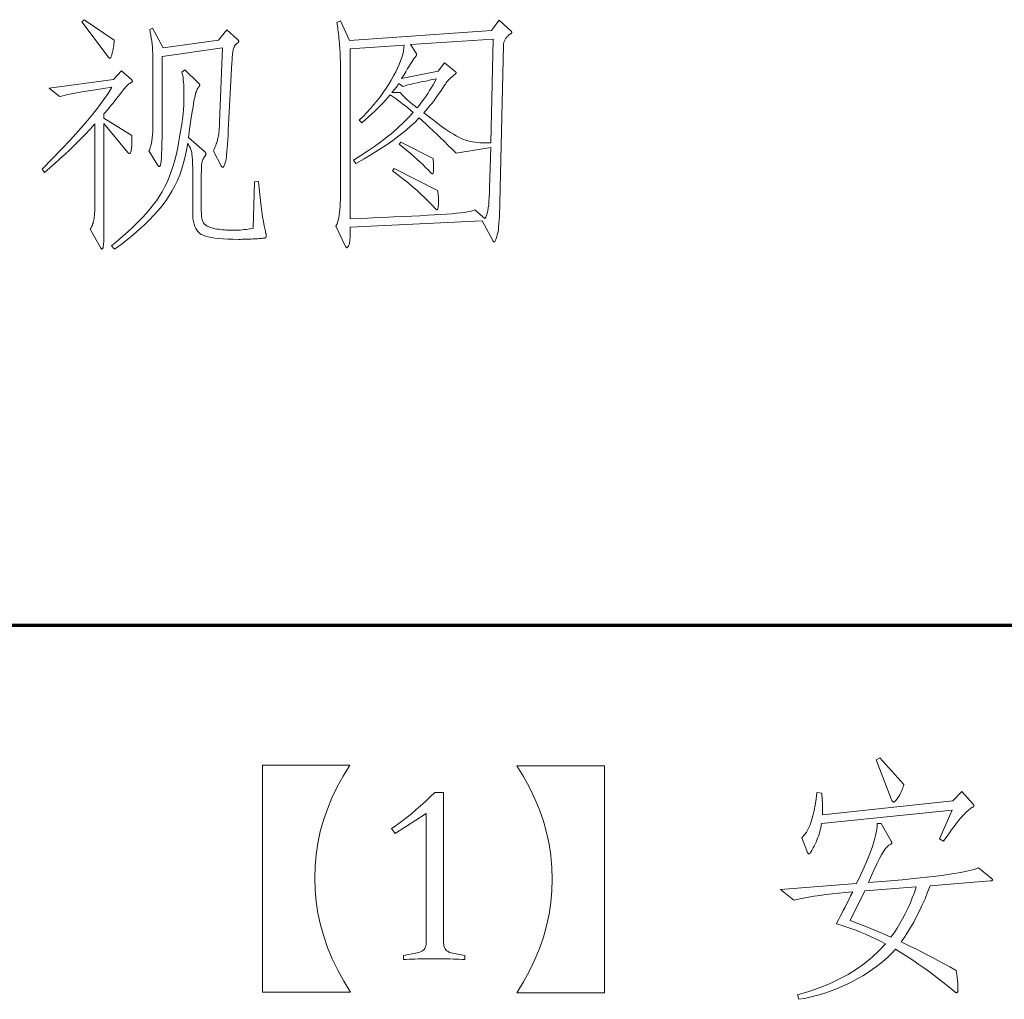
# Model space of a CAD drawing. Extents: x 0 to 1189, y 0 to 841.
# Tile 87 of 132: x 1013 to 1026, y 43 to 56. Entities that reach past the tile are written whole.
import ezdxf

# ---------------------------------------------------------------- set-up
doc = ezdxf.new("R2010")
doc.units = 0

msp = doc.modelspace()

# ---------------------------------------------------------------- linework, layer by layer
at = {"color": 5, "lineweight": 70}
msp.add_line((989, 48), (1114, 48), dxfattribs=at)
at = {"color": 7, "lineweight": 13}
for points in [[(1014.119, 55.752), (1014.119, 55.737), (1014.118, 55.722), (1014.117, 55.706), (1014.116, 55.69), (1014.114, 55.675), (1014.112, 55.659), (1014.109, 55.643), (1014.106, 55.627), (1014.102, 55.611), (1014.098, 55.594), (1014.094, 55.579), (1014.09, 55.565), (1014.087, 55.553), (1014.083, 55.542), (1014.08, 55.533), (1014.077, 55.526), (1014.074, 55.52), (1014.071, 55.516), (1014.068, 55.514), (1014.065, 55.513), (1014.063, 55.513), (1014.061, 55.514), (1014.058, 55.515), (1014.055, 55.516), (1014.053, 55.517), (1014.05, 55.519), (1014.048, 55.521), (1014.045, 55.524), (1014.042, 55.527), (1014.039, 55.53), (1013.693, 55.995), (1013.724, 56.023)], [(1019.222, 56.016), (1019.378, 55.87), (1019.38, 55.869), (1019.382, 55.867), (1019.384, 55.866), (1019.385, 55.864), (1019.386, 55.863), (1019.387, 55.861), (1019.388, 55.86), (1019.388, 55.858), (1019.389, 55.856), (1019.389, 55.855), (1019.388, 55.853), (1019.388, 55.851), (1019.387, 55.849), (1019.385, 55.847), (1019.383, 55.845), (1019.38, 55.842), (1019.377, 55.84), (1019.373, 55.837), (1019.369, 55.835), (1019.365, 55.832), (1019.36, 55.829), (1019.354, 55.825), (1019.349, 55.821), (1019.344, 55.817), (1019.338, 55.811), (1019.333, 55.805), (1019.327, 55.799), (1019.321, 55.792), (1019.315, 55.785), (1019.309, 55.777), (1019.303, 55.768), (1019.298, 55.76), (1019.293, 55.751), (1019.289, 55.742), (1019.286, 55.732), (1019.283, 55.723), (1019.281, 55.713), (1019.279, 55.703), (1019.278, 55.693), (1019.278, 55.683), (1019.229, 53.602), (1019.228, 53.535), (1019.226, 53.474), (1019.223, 53.418), (1019.22, 53.367), (1019.217, 53.321), (1019.213, 53.281), (1019.209, 53.245), (1019.205, 53.214), (1019.2, 53.188), (1019.195, 53.168), (1019.189, 53.151), (1019.184, 53.135), (1019.179, 53.122), (1019.175, 53.11), (1019.171, 53.1), (1019.167, 53.092), (1019.164, 53.086), (1019.161, 53.081), (1019.159, 53.079), (1019.156, 53.078), (1019.154, 53.078), (1019.152, 53.078), (1019.15, 53.079), (1019.148, 53.08), (1019.146, 53.082), (1019.144, 53.084), (1019.142, 53.086), (1019.14, 53.089), (1019.138, 53.092), (1019.135, 53.095), (1018.993, 53.359), (1017.248, 53.275), (1017.248, 53.236), (1017.248, 53.199), (1017.247, 53.166), (1017.245, 53.137), (1017.244, 53.111), (1017.241, 53.089), (1017.239, 53.07), (1017.236, 53.055), (1017.233, 53.043), (1017.229, 53.034), (1017.226, 53.028), (1017.222, 53.022), (1017.219, 53.018), (1017.216, 53.013), (1017.213, 53.01), (1017.21, 53.007), (1017.208, 53.004), (1017.205, 53.003), (1017.203, 53.002), (1017.201, 53.001), (1017.2, 53.002), (1017.198, 53.002), (1017.196, 53.003), (1017.195, 53.004), (1017.193, 53.006), (1017.192, 53.008), (1017.19, 53.01), (1017.189, 53.012), (1017.187, 53.015), (1017.186, 53.019), (1017.058, 53.286), (1017.069, 53.31), (1017.079, 53.336), (1017.088, 53.365), (1017.095, 53.397), (1017.102, 53.431), (1017.107, 53.467), (1017.111, 53.506), (1017.114, 53.547), (1017.116, 53.59), (1017.117, 53.636), (1017.117, 55.492), (1017.116, 55.504), (1017.116, 55.519), (1017.115, 55.535), (1017.114, 55.554), (1017.113, 55.575), (1017.112, 55.599), (1017.11, 55.624), (1017.108, 55.652), (1017.105, 55.682), (1017.103, 55.714), (1017.1, 55.747), (1017.097, 55.778), (1017.094, 55.808), (1017.091, 55.837), (1017.088, 55.865), (1017.085, 55.892), (1017.081, 55.917), (1017.078, 55.941), (1017.075, 55.963), (1017.071, 55.985), (1017.117, 56.006), (1017.238, 55.745), (1019.118, 55.881)], [(1015.611, 55.888), (1015.75, 55.766), (1015.754, 55.763), (1015.757, 55.759), (1015.76, 55.756), (1015.763, 55.753), (1015.765, 55.75), (1015.767, 55.747), (1015.769, 55.744), (1015.77, 55.742), (1015.77, 55.739), (1015.771, 55.737), (1015.77, 55.734), (1015.769, 55.731), (1015.768, 55.729), (1015.766, 55.725), (1015.763, 55.722), (1015.76, 55.718), (1015.756, 55.715), (1015.752, 55.711), (1015.747, 55.706), (1015.741, 55.702), (1015.735, 55.697), (1015.73, 55.692), (1015.725, 55.687), (1015.72, 55.681), (1015.716, 55.675), (1015.712, 55.668), (1015.708, 55.661), (1015.705, 55.654), (1015.702, 55.646), (1015.699, 55.638), (1015.697, 55.629), (1015.695, 55.617), (1015.693, 55.604), (1015.69, 55.588), (1015.689, 55.571), (1015.687, 55.552), (1015.685, 55.53), (1015.683, 55.507), (1015.682, 55.481), (1015.68, 55.454), (1015.632, 54.556), (1015.628, 54.489), (1015.625, 54.428), (1015.621, 54.372), (1015.617, 54.322), (1015.614, 54.278), (1015.61, 54.238), (1015.606, 54.205), (1015.602, 54.177), (1015.598, 54.154), (1015.594, 54.137), (1015.59, 54.124), (1015.586, 54.112), (1015.582, 54.101), (1015.578, 54.092), (1015.575, 54.084), (1015.572, 54.078), (1015.569, 54.073), (1015.566, 54.069), (1015.563, 54.067), (1015.561, 54.066), (1015.558, 54.067), (1015.556, 54.067), (1015.554, 54.068), (1015.551, 54.07), (1015.549, 54.072), (1015.547, 54.074), (1015.544, 54.077), (1015.542, 54.08), (1015.54, 54.083), (1015.538, 54.087), (1015.434, 54.281), (1015.441, 54.298), (1015.448, 54.314), (1015.455, 54.33), (1015.461, 54.346), (1015.467, 54.362), (1015.473, 54.377), (1015.478, 54.392), (1015.483, 54.407), (1015.487, 54.421), (1015.491, 54.436), (1015.495, 54.451), (1015.498, 54.468), (1015.502, 54.486), (1015.505, 54.507), (1015.507, 54.529), (1015.51, 54.553), (1015.512, 54.579), (1015.514, 54.606), (1015.516, 54.635), (1015.517, 54.667), (1015.555, 55.652), (1014.754, 55.537), (1014.754, 54.556), (1014.754, 54.465), (1014.753, 54.383), (1014.751, 54.311), (1014.749, 54.249), (1014.745, 54.196), (1014.742, 54.153), (1014.737, 54.12), (1014.732, 54.096), (1014.726, 54.082), (1014.719, 54.077), (1014.717, 54.077), (1014.714, 54.078), (1014.711, 54.079), (1014.708, 54.081), (1014.706, 54.083), (1014.703, 54.086), (1014.7, 54.089), (1014.697, 54.092), (1014.694, 54.096), (1014.692, 54.101), (1014.581, 54.285), (1014.591, 54.305), (1014.599, 54.329), (1014.607, 54.356), (1014.614, 54.386), (1014.62, 54.419), (1014.624, 54.456), (1014.628, 54.496), (1014.631, 54.539), (1014.632, 54.586), (1014.633, 54.635), (1014.633, 55.492), (1014.632, 55.534), (1014.631, 55.576), (1014.629, 55.617), (1014.626, 55.658), (1014.622, 55.699), (1014.618, 55.739), (1014.612, 55.778), (1014.606, 55.817), (1014.599, 55.856), (1014.591, 55.895), (1014.626, 55.912), (1014.771, 55.648), (1015.503, 55.752)], [(1019.142, 55.766), (1018.046, 55.693), (1018.119, 55.579), (1018.12, 55.576), (1018.122, 55.574), (1018.123, 55.571), (1018.124, 55.569), (1018.124, 55.567), (1018.125, 55.565), (1018.125, 55.563), (1018.126, 55.561), (1018.126, 55.56), (1018.126, 55.558), (1018.126, 55.557), (1018.126, 55.555), (1018.125, 55.553), (1018.124, 55.551), (1018.123, 55.549), (1018.122, 55.547), (1018.121, 55.545), (1018.119, 55.543), (1018.118, 55.54), (1018.116, 55.537), (1018.106, 55.526), (1018.095, 55.511), (1018.081, 55.492), (1018.066, 55.468), (1018.048, 55.441), (1018.028, 55.409), (1018.006, 55.374), (1017.982, 55.334), (1017.956, 55.29), (1017.928, 55.242), (1018.41, 55.34), (1018.494, 55.451), (1018.639, 55.336), (1018.641, 55.335), (1018.643, 55.333), (1018.645, 55.332), (1018.646, 55.33), (1018.647, 55.329), (1018.648, 55.327), (1018.649, 55.325), (1018.649, 55.324), (1018.65, 55.322), (1018.65, 55.32), (1018.65, 55.319), (1018.649, 55.317), (1018.649, 55.315), (1018.648, 55.313), (1018.646, 55.311), (1018.645, 55.309), (1018.643, 55.307), (1018.641, 55.305), (1018.639, 55.303), (1018.636, 55.301), (1018.618, 55.287), (1018.6, 55.272), (1018.584, 55.258), (1018.569, 55.243), (1018.554, 55.229), (1018.541, 55.214), (1018.529, 55.199), (1018.517, 55.185), (1018.507, 55.17), (1018.497, 55.156), (1018.469, 55.113), (1018.442, 55.071), (1018.414, 55.031), (1018.386, 54.992), (1018.358, 54.954), (1018.331, 54.918), (1018.303, 54.884), (1018.275, 54.85), (1018.247, 54.818), (1018.22, 54.788), (1018.407, 54.646), (1018.452, 54.612), (1018.495, 54.581), (1018.537, 54.553), (1018.576, 54.527), (1018.614, 54.504), (1018.651, 54.483), (1018.685, 54.465), (1018.718, 54.449), (1018.749, 54.436), (1018.778, 54.425), (1018.807, 54.417), (1018.837, 54.409), (1018.868, 54.403), (1018.899, 54.398), (1018.932, 54.394), (1018.965, 54.391), (1018.999, 54.39), (1019.035, 54.389), (1019.071, 54.39), (1019.108, 54.392)], [(1019.108, 54.33), (1018.65, 54.254), (1018.597, 54.306), (1018.545, 54.358), (1018.494, 54.408), (1018.443, 54.457), (1018.394, 54.504), (1018.346, 54.551), (1018.298, 54.595), (1018.251, 54.639), (1018.206, 54.681), (1018.161, 54.722), (1018.102, 54.662), (1018.037, 54.602), (1017.967, 54.542), (1017.891, 54.482), (1017.81, 54.422), (1017.724, 54.362), (1017.631, 54.301), (1017.534, 54.24), (1017.43, 54.179), (1017.321, 54.118), (1017.29, 54.163), (1017.386, 54.222), (1017.478, 54.281), (1017.567, 54.341), (1017.651, 54.403), (1017.732, 54.465), (1017.81, 54.529), (1017.883, 54.594), (1017.953, 54.66), (1018.019, 54.727), (1018.081, 54.795), (1018.045, 54.825), (1018.011, 54.853), (1017.978, 54.88), (1017.945, 54.905), (1017.914, 54.929), (1017.884, 54.952), (1017.856, 54.973), (1017.828, 54.992), (1017.801, 55.011), (1017.776, 55.027), (1017.746, 54.993), (1017.715, 54.958), (1017.682, 54.922), (1017.647, 54.886), (1017.611, 54.85), (1017.573, 54.812), (1017.532, 54.774), (1017.49, 54.735), (1017.447, 54.696), (1017.401, 54.656), (1017.366, 54.691), (1017.418, 54.742), (1017.468, 54.794), (1017.515, 54.847), (1017.561, 54.899), (1017.604, 54.952), (1017.646, 55.006), (1017.685, 55.06), (1017.723, 55.114), (1017.758, 55.168), (1017.791, 55.223), (1017.822, 55.278), (1017.85, 55.33), (1017.874, 55.381), (1017.896, 55.43), (1017.915, 55.477), (1017.93, 55.522), (1017.943, 55.566), (1017.953, 55.608), (1017.959, 55.648), (1017.963, 55.686), (1017.248, 55.638), (1017.248, 53.383), (1017.403, 53.39), (1017.55, 53.396), (1017.69, 53.403), (1017.821, 53.409), (1017.945, 53.415), (1018.061, 53.421), (1018.168, 53.426), (1018.269, 53.432), (1018.361, 53.437), (1018.445, 53.442), (1018.522, 53.447), (1018.592, 53.452), (1018.655, 53.458), (1018.711, 53.464), (1018.759, 53.47), (1018.801, 53.476), (1018.835, 53.483), (1018.863, 53.49), (1018.883, 53.497), (1018.896, 53.504), (1019.031, 53.39), (1019.042, 53.408), (1019.052, 53.43), (1019.06, 53.458), (1019.068, 53.49), (1019.075, 53.528), (1019.081, 53.57), (1019.085, 53.617), (1019.089, 53.67), (1019.092, 53.727), (1019.094, 53.789)], [(1014.355, 54.49), (1014.356, 54.479), (1014.356, 54.468), (1014.356, 54.456), (1014.356, 54.443), (1014.356, 54.429), (1014.356, 54.414), (1014.355, 54.399), (1014.354, 54.382), (1014.353, 54.364), (1014.352, 54.346), (1014.35, 54.327), (1014.348, 54.311), (1014.346, 54.297), (1014.344, 54.285), (1014.341, 54.274), (1014.338, 54.265), (1014.335, 54.259), (1014.332, 54.254), (1014.328, 54.251), (1014.324, 54.25), (1014.322, 54.25), (1014.32, 54.251), (1014.318, 54.251), (1014.316, 54.252), (1014.313, 54.254), (1014.311, 54.255), (1014.309, 54.257), (1014.307, 54.259), (1014.305, 54.261), (1014.303, 54.264), (1013.984, 54.649), (1013.984, 53.622), (1013.984, 53.522), (1013.984, 53.43), (1013.983, 53.348), (1013.983, 53.276), (1013.983, 53.213), (1013.982, 53.159), (1013.981, 53.115), (1013.981, 53.081), (1013.98, 53.055), (1013.979, 53.04), (1013.978, 53.029), (1013.976, 53.02), (1013.975, 53.011), (1013.973, 53.004), (1013.972, 52.998), (1013.97, 52.993), (1013.968, 52.989), (1013.966, 52.986), (1013.964, 52.985), (1013.961, 52.984), (1013.959, 52.984), (1013.957, 52.985), (1013.954, 52.986), (1013.952, 52.987), (1013.95, 52.989), (1013.947, 52.992), (1013.945, 52.994), (1013.943, 52.997), (1013.941, 53.001), (1013.939, 53.005), (1013.804, 53.248), (1013.81, 53.257), (1013.815, 53.267), (1013.821, 53.278), (1013.826, 53.289), (1013.831, 53.301), (1013.835, 53.314), (1013.84, 53.327), (1013.844, 53.341), (1013.847, 53.356), (1013.85, 53.371), (1013.853, 53.388), (1013.856, 53.408), (1013.858, 53.431), (1013.86, 53.457), (1013.862, 53.487), (1013.863, 53.519), (1013.865, 53.554), (1013.865, 53.592), (1013.866, 53.634), (1013.866, 53.678), (1013.866, 54.642), (1013.801, 54.572), (1013.736, 54.503), (1013.67, 54.436), (1013.604, 54.37), (1013.537, 54.305), (1013.47, 54.241), (1013.402, 54.179), (1013.334, 54.118), (1013.266, 54.059), (1013.196, 54), (1013.165, 54.042), (1013.299, 54.178), (1013.424, 54.308), (1013.54, 54.431), (1013.646, 54.549), (1013.744, 54.66), (1013.832, 54.766), (1013.911, 54.866), (1013.98, 54.959), (1014.04, 55.046), (1014.091, 55.128), (1013.977, 55.111), (1013.873, 55.095), (1013.778, 55.08), (1013.694, 55.066), (1013.62, 55.053), (1013.555, 55.041), (1013.501, 55.03), (1013.456, 55.02), (1013.422, 55.011), (1013.398, 55.003), (1013.259, 55.117), (1014.112, 55.229), (1014.216, 55.346), (1014.352, 55.225), (1014.354, 55.223), (1014.355, 55.221), (1014.357, 55.219), (1014.358, 55.217), (1014.359, 55.215), (1014.36, 55.213), (1014.361, 55.211), (1014.362, 55.209), (1014.362, 55.208), (1014.362, 55.206), (1014.362, 55.204), (1014.361, 55.202), (1014.36, 55.201), (1014.358, 55.199), (1014.356, 55.197), (1014.354, 55.195), (1014.351, 55.193), (1014.348, 55.191), (1014.344, 55.189), (1014.34, 55.187), (1014.335, 55.185), (1014.33, 55.182), (1014.326, 55.179), (1014.321, 55.176), (1014.316, 55.173), (1014.311, 55.169), (1014.306, 55.165), (1014.301, 55.16), (1014.296, 55.155), (1014.291, 55.15), (1014.285, 55.144), (1014.278, 55.136), (1014.27, 55.127), (1014.26, 55.115), (1014.249, 55.101), (1014.237, 55.086), (1014.223, 55.069), (1014.208, 55.05), (1014.192, 55.029), (1014.175, 55.006), (1014.157, 54.983), (1014.138, 54.959), (1014.12, 54.936), (1014.101, 54.913), (1014.082, 54.889), (1014.063, 54.866), (1014.043, 54.843), (1014.024, 54.82), (1014.004, 54.797), (1013.984, 54.774), (1013.984, 54.719)], [(1016.031, 53.879), (1016.039, 53.79), (1016.048, 53.705), (1016.057, 53.625), (1016.067, 53.549), (1016.077, 53.477), (1016.087, 53.411), (1016.097, 53.348), (1016.108, 53.291), (1016.12, 53.237), (1016.131, 53.189), (1016.132, 53.185), (1016.133, 53.181), (1016.133, 53.177), (1016.133, 53.173), (1016.134, 53.17), (1016.134, 53.166), (1016.134, 53.163), (1016.135, 53.16), (1016.135, 53.157), (1016.135, 53.154), (1016.135, 53.151), (1016.134, 53.149), (1016.134, 53.146), (1016.133, 53.144), (1016.132, 53.142), (1016.13, 53.14), (1016.129, 53.138), (1016.127, 53.136), (1016.125, 53.135), (1016.123, 53.133), (1016.119, 53.132), (1016.114, 53.13), (1016.107, 53.129), (1016.097, 53.128), (1016.086, 53.126), (1016.073, 53.125), (1016.058, 53.123), (1016.041, 53.122), (1016.022, 53.121), (1016.001, 53.119), (1015.979, 53.118), (1015.957, 53.117), (1015.934, 53.116), (1015.911, 53.115), (1015.888, 53.114), (1015.864, 53.113), (1015.841, 53.113), (1015.816, 53.113), (1015.792, 53.112), (1015.767, 53.112), (1015.693, 53.113), (1015.625, 53.115), (1015.562, 53.118), (1015.505, 53.123), (1015.453, 53.129), (1015.406, 53.136), (1015.365, 53.145), (1015.329, 53.155), (1015.298, 53.166), (1015.273, 53.178), (1015.251, 53.193), (1015.232, 53.211), (1015.215, 53.232), (1015.201, 53.256), (1015.188, 53.283), (1015.178, 53.314), (1015.17, 53.347), (1015.164, 53.384), (1015.161, 53.423), (1015.16, 53.466), (1015.16, 53.997), (1015.16, 54.033), (1015.16, 54.067), (1015.159, 54.098), (1015.158, 54.127), (1015.157, 54.154), (1015.156, 54.177), (1015.155, 54.199), (1015.153, 54.218), (1015.151, 54.234), (1015.15, 54.248), (1015.147, 54.261), (1015.144, 54.275), (1015.14, 54.288), (1015.136, 54.301), (1015.13, 54.315), (1015.125, 54.329), (1015.118, 54.343), (1015.111, 54.357), (1015.103, 54.371), (1015.094, 54.386), (1015.079, 54.296), (1015.061, 54.209), (1015.04, 54.126), (1015.016, 54.045), (1014.988, 53.967), (1014.958, 53.892), (1014.924, 53.82), (1014.886, 53.751), (1014.846, 53.684), (1014.803, 53.621), (1014.755, 53.558), (1014.703, 53.496), (1014.647, 53.433), (1014.586, 53.369), (1014.521, 53.305), (1014.451, 53.241), (1014.376, 53.177), (1014.298, 53.112), (1014.214, 53.046), (1014.126, 52.981), (1014.085, 53.026), (1014.162, 53.09), (1014.235, 53.153), (1014.304, 53.215), (1014.37, 53.276), (1014.431, 53.337), (1014.489, 53.396), (1014.542, 53.454), (1014.592, 53.512), (1014.638, 53.568), (1014.68, 53.624), (1014.718, 53.681), (1014.755, 53.74), (1014.789, 53.803), (1014.82, 53.869), (1014.85, 53.938), (1014.877, 54.01), (1014.902, 54.085), (1014.924, 54.163), (1014.944, 54.244), (1014.962, 54.328), (1014.978, 54.412), (1014.992, 54.492), (1015.005, 54.568), (1015.016, 54.64), (1015.025, 54.709), (1015.032, 54.773), (1015.038, 54.834), (1015.042, 54.891), (1015.045, 54.944), (1015.045, 54.993), (1015.045, 55.038), (1015.044, 55.082), (1015.043, 55.122), (1015.041, 55.16), (1015.039, 55.195), (1015.035, 55.227), (1015.032, 55.257), (1015.028, 55.283), (1015.023, 55.308), (1015.018, 55.329), (1015.056, 55.36), (1015.233, 55.187), (1015.237, 55.183), (1015.24, 55.18), (1015.243, 55.177), (1015.246, 55.174), (1015.248, 55.171), (1015.25, 55.168), (1015.252, 55.165), (1015.253, 55.162), (1015.253, 55.16), (1015.254, 55.157), (1015.253, 55.155), (1015.253, 55.152), (1015.252, 55.15), (1015.251, 55.147), (1015.25, 55.145), (1015.249, 55.142), (1015.247, 55.14), (1015.245, 55.137), (1015.242, 55.134), (1015.24, 55.131), (1015.234, 55.123), (1015.227, 55.114), (1015.221, 55.102), (1015.216, 55.089), (1015.21, 55.073), (1015.204, 55.056), (1015.199, 55.037), (1015.193, 55.016), (1015.188, 54.993), (1015.182, 54.968), (1015.177, 54.94), (1015.171, 54.907), (1015.165, 54.869), (1015.158, 54.826), (1015.15, 54.778), (1015.142, 54.724), (1015.133, 54.666), (1015.124, 54.603), (1015.115, 54.535), (1015.104, 54.462), (1015.316, 54.275), (1015.32, 54.271), (1015.324, 54.268), (1015.327, 54.265), (1015.329, 54.261), (1015.332, 54.258), (1015.334, 54.256), (1015.335, 54.253), (1015.336, 54.25), (1015.337, 54.248), (1015.337, 54.245), (1015.337, 54.242), (1015.336, 54.239), (1015.335, 54.236), (1015.333, 54.232), (1015.331, 54.228), (1015.329, 54.224), (1015.326, 54.219), (1015.322, 54.213), (1015.319, 54.208), (1015.314, 54.202), (1015.31, 54.195), (1015.306, 54.189), (1015.302, 54.182), (1015.299, 54.176), (1015.295, 54.169), (1015.292, 54.162), (1015.29, 54.155), (1015.287, 54.147), (1015.285, 54.14), (1015.283, 54.132), (1015.281, 54.124), (1015.28, 54.114), (1015.279, 54.103), (1015.278, 54.091), (1015.277, 54.077), (1015.276, 54.062), (1015.275, 54.045), (1015.275, 54.027), (1015.275, 54.007), (1015.274, 53.987), (1015.274, 53.49), (1015.275, 53.468), (1015.276, 53.447), (1015.277, 53.428), (1015.279, 53.41), (1015.282, 53.393), (1015.285, 53.377), (1015.289, 53.363), (1015.293, 53.351), (1015.298, 53.339), (1015.304, 53.329), (1015.311, 53.32), (1015.319, 53.311), (1015.328, 53.303), (1015.339, 53.295), (1015.352, 53.288), (1015.366, 53.281), (1015.382, 53.275), (1015.399, 53.269), (1015.417, 53.263), (1015.438, 53.258), (1015.459, 53.253), (1015.481, 53.249), (1015.505, 53.246), (1015.529, 53.243), (1015.555, 53.24), (1015.581, 53.238), (1015.609, 53.236), (1015.637, 53.235), (1015.667, 53.234), (1015.698, 53.234), (1015.728, 53.234), (1015.758, 53.235), (1015.787, 53.236), (1015.815, 53.238), (1015.842, 53.241), (1015.867, 53.244), (1015.892, 53.247), (1015.916, 53.252), (1015.939, 53.256), (1015.961, 53.262), (1015.979, 53.876)], [(1018.386, 55.239), (1018.314, 55.224), (1018.248, 55.21), (1018.188, 55.198), (1018.134, 55.186), (1018.087, 55.176), (1018.046, 55.166), (1018.011, 55.158), (1017.983, 55.15), (1017.961, 55.144), (1017.946, 55.138), (1017.89, 55.176), (1017.885, 55.168), (1017.879, 55.158), (1017.872, 55.148), (1017.864, 55.138), (1017.855, 55.126), (1017.846, 55.114), (1017.836, 55.101), (1017.825, 55.088), (1017.813, 55.073), (1017.8, 55.059), (1017.911, 55.059), (1017.916, 55.049), (1017.925, 55.037), (1017.938, 55.023), (1017.955, 55.006), (1017.975, 54.987), (1017.999, 54.965), (1018.027, 54.941), (1018.059, 54.914), (1018.094, 54.885), (1018.133, 54.854), (1018.164, 54.892), (1018.193, 54.93), (1018.221, 54.969), (1018.248, 55.007), (1018.274, 55.046), (1018.299, 55.084), (1018.323, 55.123), (1018.345, 55.161), (1018.366, 55.2)], [(1018.345, 54.184), (1018.346, 54.169), (1018.347, 54.153), (1018.348, 54.138), (1018.349, 54.123), (1018.35, 54.109), (1018.35, 54.095), (1018.351, 54.081), (1018.351, 54.068), (1018.351, 54.055), (1018.352, 54.042), (1018.351, 54.03), (1018.351, 54.02), (1018.35, 54.01), (1018.349, 54.002), (1018.347, 53.995), (1018.345, 53.99), (1018.343, 53.985), (1018.34, 53.982), (1018.337, 53.98), (1018.334, 53.98), (1018.333, 53.98), (1018.332, 53.98), (1018.331, 53.981), (1018.33, 53.982), (1018.328, 53.983), (1018.326, 53.985), (1018.324, 53.986), (1018.322, 53.989), (1018.319, 53.991), (1018.317, 53.994), (1018.282, 54.03), (1018.246, 54.066), (1018.208, 54.103), (1018.168, 54.141), (1018.127, 54.178), (1018.084, 54.216), (1018.04, 54.255), (1017.994, 54.293), (1017.946, 54.332), (1017.897, 54.372), (1017.918, 54.399)], [(1018.404, 53.758), (1018.406, 53.745), (1018.409, 53.732), (1018.411, 53.72), (1018.412, 53.707), (1018.414, 53.694), (1018.415, 53.681), (1018.416, 53.668), (1018.417, 53.655), (1018.417, 53.642), (1018.417, 53.629), (1018.417, 53.606), (1018.416, 53.584), (1018.415, 53.566), (1018.414, 53.549), (1018.411, 53.536), (1018.409, 53.524), (1018.406, 53.516), (1018.402, 53.509), (1018.398, 53.506), (1018.393, 53.504), (1018.392, 53.505), (1018.391, 53.505), (1018.39, 53.506), (1018.389, 53.507), (1018.387, 53.508), (1018.385, 53.509), (1018.383, 53.511), (1018.381, 53.513), (1018.378, 53.516), (1018.376, 53.518), (1018.332, 53.566), (1018.285, 53.615), (1018.236, 53.664), (1018.183, 53.713), (1018.128, 53.763), (1018.069, 53.813), (1018.008, 53.864), (1017.944, 53.915), (1017.877, 53.966), (1017.807, 54.018), (1017.828, 54.052)], [(1024.579, 45.887), (1024.574, 45.869), (1024.568, 45.851), (1024.563, 45.833), (1024.556, 45.816), (1024.55, 45.8), (1024.542, 45.784), (1024.535, 45.768), (1024.527, 45.753), (1024.518, 45.738), (1024.51, 45.724), (1024.501, 45.711), (1024.493, 45.699), (1024.485, 45.689), (1024.478, 45.68), (1024.472, 45.672), (1024.466, 45.666), (1024.46, 45.661), (1024.455, 45.658), (1024.451, 45.655), (1024.447, 45.655), (1024.444, 45.655), (1024.44, 45.657), (1024.437, 45.659), (1024.433, 45.662), (1024.43, 45.666), (1024.426, 45.671), (1024.423, 45.677), (1024.419, 45.684), (1024.416, 45.691), (1024.412, 45.7), (1024.215, 46.217), (1024.263, 46.241)], [(1017.252, 43.136), (1016.087, 43.136), (1016.087, 46.144), (1017.242, 46.144), (1017.154, 46.001), (1017.075, 45.857), (1017.005, 45.711), (1016.944, 45.563), (1016.893, 45.415), (1016.851, 45.264), (1016.819, 45.113), (1016.796, 44.959), (1016.782, 44.805), (1016.777, 44.649), (1016.782, 44.492), (1016.796, 44.337), (1016.82, 44.183), (1016.853, 44.03), (1016.896, 43.879), (1016.948, 43.728), (1017.01, 43.578), (1017.081, 43.43), (1017.162, 43.282)], [(1020.614, 43.129), (1019.455, 43.129), (1019.544, 43.274), (1019.624, 43.42), (1019.694, 43.568), (1019.755, 43.717), (1019.806, 43.866), (1019.849, 44.018), (1019.881, 44.17), (1019.905, 44.324), (1019.919, 44.479), (1019.924, 44.635), (1019.919, 44.791), (1019.905, 44.946), (1019.881, 45.099), (1019.849, 45.252), (1019.806, 45.402), (1019.755, 45.552), (1019.694, 45.7), (1019.624, 45.847), (1019.544, 45.993), (1019.455, 46.137), (1020.614, 46.137)], [(1018.765, 43.57), (1018.728, 43.572), (1018.691, 43.574), (1018.653, 43.575), (1018.613, 43.576), (1018.573, 43.578), (1018.532, 43.579), (1018.49, 43.579), (1018.447, 43.58), (1018.404, 43.58), (1018.359, 43.58), (1018.314, 43.58), (1018.271, 43.58), (1018.228, 43.579), (1018.186, 43.579), (1018.145, 43.578), (1018.105, 43.576), (1018.065, 43.575), (1018.027, 43.574), (1017.99, 43.572), (1017.953, 43.57), (1017.953, 43.625), (1018.133, 43.657), (1018.157, 43.662), (1018.177, 43.67), (1018.195, 43.679), (1018.211, 43.69), (1018.225, 43.703), (1018.235, 43.717), (1018.244, 43.733), (1018.25, 43.751), (1018.254, 43.771), (1018.255, 43.792), (1018.255, 45.506), (1017.842, 45.238), (1017.794, 45.304), (1017.842, 45.337), (1017.893, 45.373), (1017.946, 45.413), (1018.001, 45.456), (1018.057, 45.502), (1018.116, 45.552), (1018.176, 45.605), (1018.239, 45.661), (1018.303, 45.72), (1018.369, 45.783), (1018.484, 45.783), (1018.484, 43.792), (1018.485, 43.769), (1018.489, 43.749), (1018.495, 43.73), (1018.503, 43.713), (1018.514, 43.698), (1018.528, 43.685), (1018.543, 43.674), (1018.562, 43.665), (1018.582, 43.658), (1018.605, 43.653), (1018.765, 43.625)], [(1025.498, 45.63), (1025.5, 45.628), (1025.502, 45.625), (1025.504, 45.623), (1025.505, 45.62), (1025.506, 45.618), (1025.507, 45.616), (1025.508, 45.614), (1025.508, 45.612), (1025.509, 45.61), (1025.509, 45.608), (1025.509, 45.606), (1025.508, 45.604), (1025.507, 45.603), (1025.507, 45.601), (1025.505, 45.599), (1025.504, 45.597), (1025.502, 45.595), (1025.5, 45.593), (1025.498, 45.591), (1025.495, 45.589), (1025.482, 45.582), (1025.469, 45.574), (1025.456, 45.564), (1025.442, 45.554), (1025.427, 45.542), (1025.412, 45.528), (1025.397, 45.514), (1025.382, 45.498), (1025.366, 45.481), (1025.349, 45.462), (1025.332, 45.442), (1025.313, 45.419), (1025.292, 45.393), (1025.27, 45.365), (1025.247, 45.333), (1025.222, 45.3), (1025.195, 45.263), (1025.167, 45.224), (1025.137, 45.182), (1025.106, 45.138), (1025.051, 45.169), (1025.221, 45.547), (1023.49, 45.374), (1023.485, 45.345), (1023.48, 45.316), (1023.473, 45.288), (1023.466, 45.26), (1023.458, 45.232), (1023.449, 45.205), (1023.439, 45.177), (1023.429, 45.151), (1023.417, 45.124), (1023.405, 45.098), (1023.392, 45.073), (1023.381, 45.051), (1023.37, 45.032), (1023.361, 45.015), (1023.352, 45), (1023.345, 44.989), (1023.338, 44.98), (1023.332, 44.973), (1023.327, 44.969), (1023.323, 44.968), (1023.321, 44.968), (1023.319, 44.969), (1023.317, 44.97), (1023.315, 44.971), (1023.314, 44.973), (1023.312, 44.975), (1023.31, 44.978), (1023.309, 44.981), (1023.307, 44.985), (1023.306, 44.989), (1023.23, 45.183), (1023.26, 45.217), (1023.289, 45.257), (1023.314, 45.303), (1023.338, 45.354), (1023.359, 45.411), (1023.377, 45.474), (1023.393, 45.543), (1023.407, 45.617), (1023.418, 45.697), (1023.427, 45.783), (1023.493, 45.773), (1023.496, 45.742), (1023.498, 45.711), (1023.5, 45.681), (1023.502, 45.652), (1023.503, 45.623), (1023.504, 45.594), (1023.504, 45.566), (1023.504, 45.538), (1023.504, 45.511), (1023.504, 45.485), (1025.228, 45.672), (1025.349, 45.794)], [(1025.738, 44.649), (1025.741, 44.646), (1025.744, 44.643), (1025.747, 44.641), (1025.749, 44.638), (1025.751, 44.636), (1025.752, 44.633), (1025.754, 44.631), (1025.754, 44.629), (1025.755, 44.627), (1025.755, 44.624), (1025.755, 44.622), (1025.754, 44.621), (1025.752, 44.619), (1025.75, 44.617), (1025.747, 44.616), (1025.744, 44.614), (1025.74, 44.613), (1025.735, 44.612), (1025.73, 44.611), (1025.724, 44.611), (1024.929, 44.548), (1024.896, 44.461), (1024.861, 44.376), (1024.825, 44.294), (1024.788, 44.216), (1024.75, 44.14), (1024.711, 44.066), (1024.671, 43.996), (1024.63, 43.929), (1024.588, 43.864), (1024.544, 43.802), (1024.607, 43.774), (1024.671, 43.743), (1024.738, 43.71), (1024.807, 43.675), (1024.879, 43.638), (1024.953, 43.6), (1025.03, 43.559), (1025.108, 43.516), (1025.189, 43.471), (1025.273, 43.424), (1025.277, 43.396), (1025.282, 43.37), (1025.285, 43.345), (1025.288, 43.321), (1025.291, 43.298), (1025.293, 43.277), (1025.295, 43.257), (1025.296, 43.239), (1025.297, 43.222), (1025.297, 43.206), (1025.297, 43.191), (1025.297, 43.178), (1025.296, 43.167), (1025.295, 43.157), (1025.294, 43.148), (1025.293, 43.141), (1025.291, 43.136), (1025.289, 43.132), (1025.287, 43.13), (1025.285, 43.129), (1025.282, 43.129), (1025.28, 43.13), (1025.277, 43.13), (1025.274, 43.131), (1025.272, 43.132), (1025.269, 43.133), (1025.266, 43.134), (1025.262, 43.136), (1025.259, 43.138), (1025.255, 43.14), (1025.175, 43.207), (1025.095, 43.271), (1025.016, 43.333), (1024.936, 43.393), (1024.857, 43.451), (1024.779, 43.506), (1024.701, 43.56), (1024.623, 43.61), (1024.545, 43.659), (1024.468, 43.705), (1024.424, 43.657), (1024.376, 43.61), (1024.327, 43.565), (1024.274, 43.521), (1024.219, 43.477), (1024.161, 43.436), (1024.1, 43.395), (1024.036, 43.355), (1023.97, 43.317), (1023.901, 43.28), (1023.83, 43.245), (1023.76, 43.212), (1023.689, 43.182), (1023.618, 43.155), (1023.547, 43.13), (1023.476, 43.107), (1023.405, 43.087), (1023.334, 43.07), (1023.263, 43.055), (1023.191, 43.043), (1023.174, 43.102), (1023.321, 43.145), (1023.461, 43.194), (1023.595, 43.248), (1023.721, 43.308), (1023.841, 43.373), (1023.954, 43.443), (1024.06, 43.519), (1024.159, 43.6), (1024.251, 43.686), (1024.336, 43.778), (1024.27, 43.813), (1024.204, 43.846), (1024.138, 43.877), (1024.073, 43.907), (1024.008, 43.934), (1023.943, 43.959), (1023.878, 43.983), (1023.814, 44.004), (1023.751, 44.024), (1023.688, 44.042), (1023.703, 44.072), (1023.721, 44.104), (1023.739, 44.14), (1023.759, 44.178), (1023.779, 44.219), (1023.802, 44.264), (1023.825, 44.31), (1023.85, 44.36), (1023.875, 44.413), (1023.903, 44.468), (1023.808, 44.46), (1023.717, 44.451), (1023.63, 44.441), (1023.547, 44.431), (1023.467, 44.42), (1023.391, 44.408), (1023.319, 44.396), (1023.251, 44.384), (1023.186, 44.371), (1023.125, 44.357), (1022.945, 44.496), (1023.955, 44.576), (1024.008, 44.689), (1024.056, 44.795), (1024.097, 44.894), (1024.133, 44.984), (1024.164, 45.068), (1024.188, 45.143), (1024.207, 45.211), (1024.22, 45.272), (1024.227, 45.325), (1024.229, 45.37), (1024.281, 45.37), (1024.412, 45.138), (1024.415, 45.134), (1024.416, 45.131), (1024.418, 45.128), (1024.419, 45.125), (1024.42, 45.123), (1024.421, 45.12), (1024.422, 45.118), (1024.422, 45.116), (1024.423, 45.114), (1024.423, 45.112), (1024.423, 45.11), (1024.422, 45.108), (1024.421, 45.107), (1024.42, 45.105), (1024.418, 45.104), (1024.415, 45.102), (1024.413, 45.101), (1024.41, 45.099), (1024.406, 45.098), (1024.402, 45.096), (1024.383, 45.086), (1024.362, 45.067), (1024.338, 45.039), (1024.313, 45.002), (1024.285, 44.956), (1024.255, 44.901), (1024.223, 44.836), (1024.189, 44.763), (1024.153, 44.681), (1024.114, 44.59), (1024.346, 44.609), (1024.559, 44.627), (1024.752, 44.647), (1024.927, 44.666), (1025.082, 44.685), (1025.218, 44.705), (1025.335, 44.724), (1025.433, 44.744), (1025.512, 44.764), (1025.571, 44.784)], [(1024.746, 44.534), (1024.066, 44.479), (1023.868, 44.087), (1023.927, 44.065), (1023.985, 44.042), (1024.042, 44.02), (1024.098, 43.998), (1024.152, 43.976), (1024.206, 43.954), (1024.258, 43.931), (1024.31, 43.909), (1024.36, 43.887), (1024.409, 43.865), (1024.451, 43.923), (1024.49, 43.984), (1024.528, 44.046), (1024.564, 44.11), (1024.599, 44.176), (1024.632, 44.244), (1024.663, 44.314), (1024.692, 44.385), (1024.72, 44.459)]]:
    msp.add_lwpolyline(points, close=True, dxfattribs=at)

doc.saveas('drawing.dxf')
